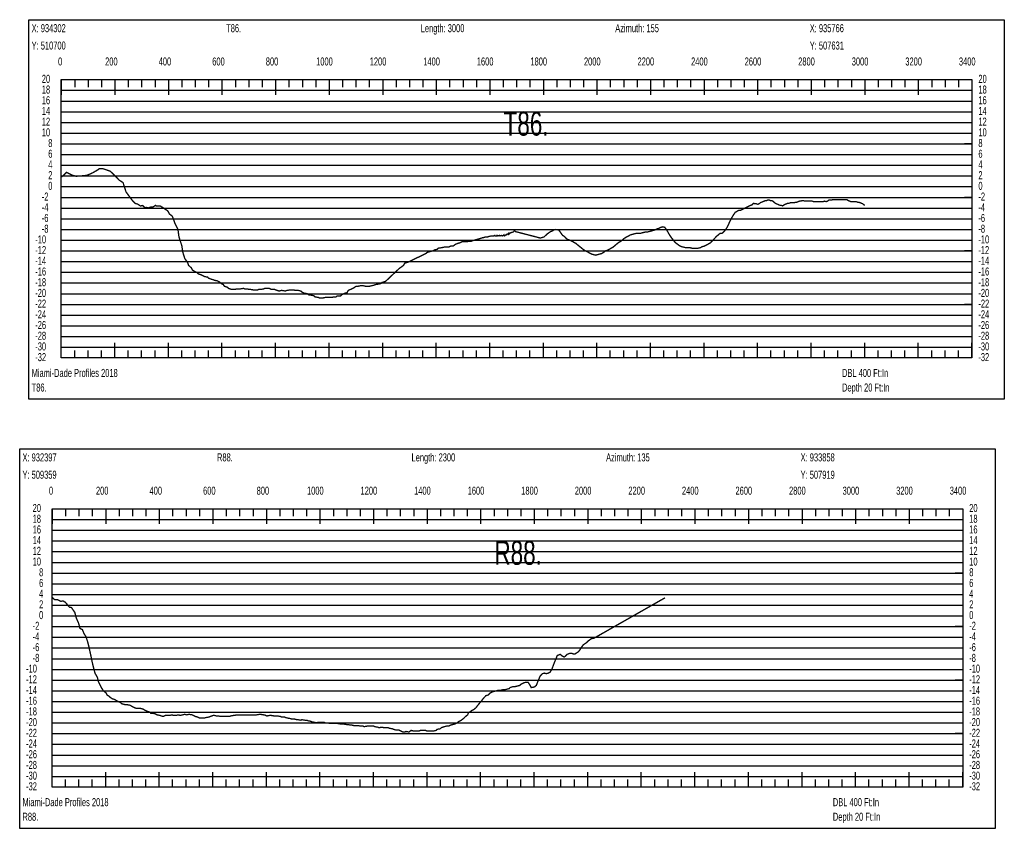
# Model space of a CAD drawing. Header units: inches. Extents: x 471865 to 538526, y 1054316 to 1102451.
# Tile 85 of 114: x 516843 to 520520, y 1070551 to 1073573. Entities that reach past the tile are written whole.
import ezdxf

# ---------------------------------------------------------------- set-up
doc = ezdxf.new("R2010")
doc.units = ezdxf.units.IN
doc.header["$MEASUREMENT"] = 0
for name, color, linetype in [('LABELS', 7, 'Continuous'), ('X_Gr1', 7, 'Continuous'), ('XSECTION', 7, 'Continuous')]:
    doc.layers.add(name, color=color, linetype=linetype)
doc.styles.get("Standard").update_dxf_attribs({"font": 'arial.ttf'})

msp = doc.modelspace()

# ---------------------------------------------------------------- linework, layer by layer
at = {"layer": 'X_Gr1', "color": 6, "linetype": 'Continuous', "lineweight": 18, "true_color": 0xff00ff, "transparency": 33554687, "const_width": 5}
for points in [[(516998.5, 1072984.6), (516998.5, 1072984.6), (517007.1, 1072991), (517018.1, 1073002.1), (517038.4, 1072991.6), (517053.1, 1072987.5), (517065.4, 1072988.3), (517070, 1072988.5), (517075.1, 1072989), (517080.2, 1072989.5), (517085.3, 1072990), (517090.4, 1072990.6), (517095.5, 1072991.6), (517100.7, 1072993.8), (517105.8, 1072995.9), (517110.9, 1072998.1), (517115.9, 1073000.4), (517120.8, 1073003.3), (517125.6, 1073006.2), (517130.5, 1073009), (517135.6, 1073011.7), (517140.4, 1073015.8), (517155, 1073015.4), (517180.6, 1073006.7), (517195.9, 1072992.6), (517214.2, 1072973.2), (517229, 1072963.9), (517240.1, 1072928.9), (517255.9, 1072907.6), (517265, 1072895.3), (517274.8, 1072885.9), (517284, 1072883.2), (517294.2, 1072876.4), (517302.6, 1072878.1), (517309.9, 1072870.5), (517316.6, 1072870.9), (517324.6, 1072869.3), (517333.7, 1072872.9), (517340.2, 1072872.3), (517350.1, 1072878.6), (517353.1, 1072876.6), (517358.9, 1072876.6), (517367.9, 1072876.6), (517370.9, 1072874.6), (517376.6, 1072870.9), (517381.4, 1072867.8), (517386, 1072864.8), (517390.8, 1072861.6), (517395.6, 1072858.6), (517402.3, 1072846.6), (517412.5, 1072838.6), (517416, 1072830.6), (517423.1, 1072810.6), (517434.1, 1072788.6), (517437.8, 1072760.6), (517448.4, 1072728.6), (517452, 1072704.6), (517459.3, 1072680.6), (517470.1, 1072664.6), (517473.7, 1072654.6), (517484.5, 1072644.6), (517488.2, 1072636.6), (517495.5, 1072632.6), (517506.7, 1072626.6), (517510.4, 1072622.6), (517521.8, 1072618.6), (517525.7, 1072616.6), (517533.3, 1072612.6), (517544.6, 1072610.6), (517548.2, 1072606.6), (517559.2, 1072602.6), (517566.5, 1072600.6), (517570.3, 1072598.6), (517581.4, 1072596.6), (517588.7, 1072592.6), (517596.2, 1072586.6), (517603.6, 1072582.6), (517607.4, 1072576.6), (517618.8, 1072572.6), (517622.5, 1072568.6), (517633.8, 1072564.6), (517641.3, 1072564.6), (517645, 1072564.6), (517656.1, 1072566.6), (517659.8, 1072566.6), (517667.3, 1072566.6), (517678.7, 1072568.6), (517682.5, 1072566.6), (517693.9, 1072566.6), (517697.6, 1072564.6), (517704.9, 1072564.6), (517716.3, 1072562.6), (517720.2, 1072562.6), (517731.7, 1072562.6), (517735.6, 1072564.6), (517743.3, 1072564.6), (517754.9, 1072566.6), (517758.9, 1072568.6), (517770.9, 1072568.6), (517774.9, 1072568.6), (517783, 1072564.6), (517795.2, 1072564.6), (517799.4, 1072562.6), (517811.5, 1072558.6), (517819.4, 1072560.6), (517823.4, 1072560.6), (517835.9, 1072558.6), (517840, 1072560.6), (517852.2, 1072562.6), (517864.3, 1072562.6), (517876.4, 1072560.6), (517884.6, 1072560.6), (517892.7, 1072558.6), (517896.8, 1072554.6), (517905, 1072550.6), (517917.5, 1072548.6), (517921.6, 1072544.6), (517933.9, 1072542.6), (517942, 1072540.6), (517946.1, 1072536.6), (517958.7, 1072534.6), (517962.9, 1072532.6), (517975.5, 1072532.6), (517983.7, 1072534.6), (517987.7, 1072534.6), (518000, 1072534.6), (518008.1, 1072534.6), (518016.3, 1072536.6), (518024.6, 1072536.6), (518028.8, 1072540.6), (518041.2, 1072540.6), (518045.3, 1072544.6), (518057.7, 1072550.6), (518065.8, 1072552.6), (518069.8, 1072560.6), (518082.7, 1072566.6), (518091, 1072570.6), (518099.4, 1072576.6), (518107.6, 1072576.6), (518116.4, 1072578.6), (518125.1, 1072578.6), (518133.5, 1072576.6), (518141.8, 1072576.6), (518150, 1072576.6), (518158.4, 1072578.6), (518166.8, 1072580.6), (518171, 1072582.6), (518183.6, 1072584.6), (518191.8, 1072586.6), (518195.9, 1072590.6), (518209.1, 1072594.6), (518217.7, 1072602.6), (518226.2, 1072610.6), (518234.5, 1072618.6), (518243, 1072626.6), (518251.6, 1072634.6), (518260, 1072642.6), (518268.4, 1072648.6), (518276.6, 1072654.6), (518280.8, 1072662.6), (518293.4, 1072666.6), (518301.6, 1072670.6), (518309.9, 1072674.6), (518318, 1072678.6), (518326.3, 1072682.6), (518334.9, 1072686.6), (518343.3, 1072690.6), (518351.7, 1072694.6), (518359.8, 1072698.6), (518364, 1072702.6), (518376.8, 1072706.6), (518385.2, 1072708.6), (518393.7, 1072712.6), (518402, 1072714.6), (518406.1, 1072718.6), (518419.3, 1072720.6), (518427.8, 1072722.6), (518436.3, 1072722.6), (518444.4, 1072722.6), (518452.7, 1072726.6), (518461.3, 1072726.6), (518469.8, 1072732.6), (518478.2, 1072736.6), (518486.4, 1072738.6), (518494.9, 1072742.6), (518503.6, 1072742.6), (518512.3, 1072742.6), (518521, 1072744.6), (518529.5, 1072744.6), (518533.7, 1072746.6), (518547.3, 1072750.6), (518554.7, 1072752.6), (518556.1, 1072752.6), (518560.5, 1072754.6), (518561.8, 1072754.6), (518568.7, 1072756.6), (518573.1, 1072758.6), (518575.9, 1072758.6), (518581.8, 1072760.6), (518583.1, 1072760.6), (518590.4, 1072760.6), (518595.2, 1072762.6), (518597.3, 1072762.6), (518603.9, 1072764.6), (518604.1, 1072764.6), (518611.1, 1072764.6), (518612.7, 1072764.6), (518617, 1072766.6), (518618.3, 1072764.6), (518625.5, 1072764.6), (518625.7, 1072766.6), (518632.6, 1072764.6), (518634.3, 1072766.6), (518639.8, 1072764.6), (518642.9, 1072766.6), (518647, 1072764.6), (518651.6, 1072768.6), (518654.2, 1072764.6), (518660.2, 1072770.6), (518661.6, 1072768.6), (518668.8, 1072774.6), (518669.2, 1072770.6), (518676.5, 1072776.6), (518677.4, 1072776.6), (518683.9, 1072778.6), (518686, 1072778.6), (518690.9, 1072784.6), (518694.7, 1072780.6), (518700.6, 1072779.1), (518706.5, 1072777.6), (518712.4, 1072776), (518718.3, 1072774.5), (518724.2, 1072773), (518730.1, 1072771.4), (518736, 1072769.9), (518741.9, 1072768.4), (518747.7, 1072766.9), (518753.6, 1072765.3), (518759.5, 1072763.8), (518765.4, 1072762.3), (518771.3, 1072760.7), (518777.2, 1072759.2), (518779.5, 1072758.6), (518786.7, 1072756.6), (518793.9, 1072758.6), (518800.8, 1072760.6), (518807.2, 1072766.6), (518813.6, 1072772.6), (518819.6, 1072776.6), (518825.5, 1072780.6), (518831.5, 1072782.6), (518837.5, 1072786.6), (518843.6, 1072788.6), (518856.3, 1072786.6), (518863.3, 1072776.6), (518870.2, 1072766.6), (518877.2, 1072762.6), (518884, 1072754.6), (518891.2, 1072750.6), (518898.3, 1072748.6), (518905.5, 1072744.6), (518912.7, 1072740.6), (518919.7, 1072736.6), (518927, 1072730.6), (518934.5, 1072724.6), (518941.8, 1072718.6), (518949.1, 1072712.6), (518956.3, 1072708.6), (518963.8, 1072704.6), (518971.2, 1072700.6), (518978.6, 1072696.6), (518986.1, 1072694.6), (518993.5, 1072692.6), (519001, 1072694.6), (519008.6, 1072696.6), (519015.9, 1072698.6), (519023.2, 1072702.6), (519030.2, 1072708.6), (519037.3, 1072710.6), (519044.5, 1072714.6), (519051.6, 1072718.6), (519058.7, 1072722.6), (519065.8, 1072728.6), (519072.9, 1072734.6), (519080.3, 1072740.6), (519087.6, 1072744.6), (519094.8, 1072750.6), (519102.1, 1072756.6), (519109.5, 1072760.6), (519116.9, 1072764.6), (519124.3, 1072768.6), (519131.9, 1072770.6), (519139.4, 1072772.6), (519147, 1072774.6), (519154.6, 1072774.6), (519162.1, 1072774.6), (519169.7, 1072776.6), (519177.4, 1072778.6), (519184.9, 1072778.6), (519192.4, 1072780.6), (519199.8, 1072782.6), (519207.3, 1072784.6), (519214.8, 1072786.6), (519222.2, 1072790.6), (519229.7, 1072792.6), (519237, 1072796.6), (519244.5, 1072798.6), (519251.8, 1072796.6), (519259.3, 1072786.6), (519267, 1072772.6), (519274.7, 1072760.6), (519282.4, 1072750.6), (519290.2, 1072740.6), (519298.1, 1072734.6), (519306.1, 1072728.6), (519314, 1072724.6), (519321.9, 1072722.6), (519329.8, 1072720.6), (519337.8, 1072720.6), (519345.9, 1072720.6), (519353.7, 1072718.6), (519361.6, 1072718.6), (519369.2, 1072718.6), (519376.8, 1072718.6), (519384.7, 1072720.6), (519392.4, 1072724.6), (519400, 1072726.6), (519407.5, 1072730.6), (519415, 1072734.6), (519422.4, 1072738.6), (519429.9, 1072746.6), (519437.4, 1072754.6), (519444.7, 1072762.6), (519451.9, 1072768.6), (519459.1, 1072774.6), (519466.1, 1072774.6), (519473, 1072780.6), (519479.8, 1072788.6), (519486.8, 1072800.6), (519493.9, 1072816.6), (519500.9, 1072830.6), (519508, 1072842.6), (519515, 1072852.6), (519521.9, 1072856.6), (519528.8, 1072860.6), (519535.5, 1072860.6), (519541.4, 1072863.5), (519547.3, 1072866.4), (519553.2, 1072869.3), (519559.1, 1072872.2), (519565, 1072875.1), (519570.9, 1072878), (519572.1, 1072878.6), (519577.7, 1072880.6), (519583.4, 1072886.6), (519589, 1072884.6), (519594.1, 1072884.6), (519599, 1072882.6), (519604, 1072884.6), (519608.8, 1072888.6), (519613.6, 1072890.6), (519618.3, 1072892.6), (519623, 1072894.6), (519627.6, 1072896.6), (519632.2, 1072896.6), (519636.9, 1072898.6), (519641.6, 1072898.6), (519646.4, 1072896.6), (519650.9, 1072896.6), (519655.4, 1072894.6), (519659.9, 1072890.6), (519664.3, 1072886.6), (519668.9, 1072884.6), (519673.5, 1072882.6), (519678.1, 1072880.6), (519682.9, 1072878.6), (519687.5, 1072878.6), (519692.2, 1072876.6), (519696.9, 1072880.6), (519701.7, 1072882.6), (519706.6, 1072884.6), (519711.4, 1072886.6), (519716.2, 1072886.6), (519721, 1072888.6), (519726, 1072888.6), (519730.8, 1072888.6), (519735.6, 1072888.6), (519740.5, 1072890.6), (519745.3, 1072890.6), (519750.2, 1072892.6), (519755, 1072894.6), (519759.9, 1072894.6), (519764.7, 1072896.6), (519769.5, 1072896.6), (519774.2, 1072894.6), (519778.9, 1072894.6), (519783.5, 1072894.6), (519788.1, 1072894.6), (519792.7, 1072894.6), (519797.5, 1072894.6), (519802.4, 1072894.6), (519807.3, 1072892.6), (519812.3, 1072892.6), (519817, 1072892.6), (519821.9, 1072892.6), (519827.1, 1072892.6), (519832.5, 1072892.6), (519838, 1072892.6), (519843.4, 1072892.6), (519848.8, 1072894.6), (519854.3, 1072892.6), (519859.6, 1072894.6), (519864.7, 1072898.6), (519869.9, 1072898.6), (519875, 1072898.6), (519880.3, 1072900.6), (519885.6, 1072900.6), (519890.7, 1072900.6), (519895.9, 1072900.6), (519901.1, 1072900.6), (519906.2, 1072900.6), (519911.3, 1072900.6), (519916.3, 1072900.6), (519921.2, 1072900.6), (519926.5, 1072900.6), (519931.7, 1072900.6), (519936.9, 1072896.6), (519942.1, 1072894.6), (519947, 1072892.6), (519952, 1072892.6), (519957, 1072892.6), (519961.9, 1072892.6), (519966.8, 1072892.6), (519971.6, 1072890.6), (519976.5, 1072890.6), (519981.3, 1072888.6), (519986.2, 1072886.6), (519991, 1072884.6), (519995.8, 1072880.6), (519998.5, 1072878.4)], [(516964.3, 1071413.5), (516964.3, 1071413.5), (516973.7, 1071405.3), (516985.5, 1071404.8), (516996.1, 1071399), (517005, 1071400.4), (517013.8, 1071395.3), (517028.9, 1071377.2), (517036.3, 1071375.8), (517048.8, 1071357.7), (517054.8, 1071335.6), (517062.4, 1071319), (517068.3, 1071298), (517077.1, 1071293.3), (517084.2, 1071276.5), (517090.4, 1071267.4), (517096.8, 1071247.8), (517101.4, 1071229.6), (517109.6, 1071192.7), (517114.1, 1071170.7), (517118.9, 1071150.7), (517124.3, 1071130.7), (517133.3, 1071114.7), (517136.4, 1071100.7), (517142.8, 1071086.7), (517149.3, 1071074.7), (517155.6, 1071064.7), (517165.8, 1071056.7), (517169.3, 1071048.7), (517176.3, 1071044.7), (517183.1, 1071038.7), (517189.6, 1071034.7), (517196.5, 1071032.7), (517203.4, 1071028.7), (517210.3, 1071024.7), (517220.1, 1071020.7), (517223.3, 1071016.7), (517230.3, 1071014.7), (517237.2, 1071012.7), (517244.2, 1071012.7), (517254.9, 1071010.7), (517258.4, 1071008.7), (517266.1, 1071004.7), (517273.1, 1071000.7), (517280.4, 1070998.7), (517291.5, 1070998.7), (517295.1, 1070998.7), (517302.6, 1070996.7), (517309.9, 1070992.7), (517317.6, 1070988.7), (517329.1, 1070984.7), (517332.9, 1070980.7), (517340.8, 1070980.7), (517348.5, 1070978.7), (517356.1, 1070974.7), (517367.6, 1070972.7), (517371.5, 1070970.7), (517379.5, 1070968.7), (517387.5, 1070972.7), (517395.5, 1070972.7), (517403.2, 1070972.7), (517410.9, 1070974.7), (517418.9, 1070972.7), (517427, 1070972.7), (517435.2, 1070974.7), (517443.1, 1070972.7), (517450.8, 1070974.7), (517458.9, 1070976.7), (517467, 1070974.7), (517475.2, 1070976.7), (517487.3, 1070974.7), (517491.2, 1070972.7), (517499.4, 1070968.7), (517507.3, 1070966.7), (517515.2, 1070962.7), (517527.3, 1070962.7), (517531.3, 1070962.7), (517539.2, 1070964.7), (517550.6, 1070966.7), (517554.5, 1070968.7), (517565.9, 1070972.7), (517569.5, 1070972.7), (517577.7, 1070970.7), (517585.4, 1070970.7), (517593, 1070968.7), (517604.7, 1070968.7), (517608.4, 1070968.7), (517616.2, 1070968.7), (517627.3, 1070968.7), (517631, 1070970.7), (517642, 1070972.7), (517645.5, 1070972.7), (517652.9, 1070974.7), (517664, 1070974.7), (517667.8, 1070974.7), (517678.9, 1070974.7), (517682.4, 1070974.7), (517689.5, 1070974.7), (517697.1, 1070974.7), (517704.7, 1070974.7), (517715.8, 1070974.7), (517719.6, 1070974.7), (517727.4, 1070974.7), (517739, 1070976.7), (517742.8, 1070976.7), (517754.3, 1070974.7), (517758, 1070974.7), (517765.8, 1070970.7), (517777.5, 1070972.7), (517781.4, 1070972.7), (517793, 1070970.7), (517796.7, 1070970.7), (517805, 1070970.7), (517816.6, 1070968.7), (517820.5, 1070966.7), (517832.2, 1070966.7), (517836, 1070964.7), (517843.6, 1070962.7), (517855, 1070960.7), (517858.8, 1070958.7), (517870.2, 1070958.7), (517877.9, 1070956.7), (517881.9, 1070956.7), (517893.2, 1070954.7), (517897, 1070956.7), (517908.1, 1070954.7), (517915.5, 1070954.7), (517919.3, 1070952.7), (517930.5, 1070950.7), (517934.1, 1070948.7), (517944.8, 1070946.7), (517952, 1070944.7), (517955.6, 1070946.7), (517966.2, 1070946.7), (517969.6, 1070946.7), (517980.6, 1070946.7), (517984.3, 1070944.7), (517991.5, 1070944.7), (518002.8, 1070942.7), (518014.3, 1070942.7), (518025.5, 1070942.7), (518029.3, 1070942.7), (518040.8, 1070940.7), (518044.5, 1070940.7), (518052, 1070940.7), (518063.3, 1070938.7), (518067.2, 1070938.7), (518078.8, 1070936.7), (518082.7, 1070936.7), (518090.5, 1070934.7), (518101.9, 1070934.7), (518105.9, 1070934.7), (518117.5, 1070932.7), (518125.2, 1070932.7), (518129.2, 1070930.7), (518140.7, 1070932.7), (518144.8, 1070932.7), (518156.8, 1070932.7), (518164.7, 1070932.7), (518168.7, 1070930.7), (518180.2, 1070928.7), (518184.1, 1070926.7), (518195.9, 1070928.7), (518203.8, 1070926.7), (518207.8, 1070926.7), (518219.3, 1070926.7), (518223.2, 1070924.7), (518234.8, 1070922.7), (518238.7, 1070920.7), (518246.3, 1070918.7), (518257.8, 1070918.7), (518261.8, 1070916.7), (518273.6, 1070910.7), (518281.3, 1070910.7), (518285.2, 1070912.7), (518296.8, 1070910.7), (518304.6, 1070916.7), (518312.4, 1070914.7), (518320.1, 1070914.7), (518324, 1070914.7), (518335.5, 1070914.7), (518339.5, 1070916.7), (518351, 1070916.7), (518358.7, 1070916.7), (518362.7, 1070914.7), (518374.3, 1070914.7), (518382.2, 1070914.7), (518390.1, 1070914.7), (518397.9, 1070916.7), (518401.8, 1070920.7), (518413.4, 1070922.7), (518417.2, 1070926.7), (518428.9, 1070930.7), (518436.8, 1070932.7), (518444.6, 1070932.7), (518452.5, 1070936.7), (518460.4, 1070938.7), (518468.3, 1070940.7), (518476.2, 1070944.7), (518480.3, 1070948.7), (518492.1, 1070954.7), (518500.1, 1070960.7), (518507.9, 1070968.7), (518515.5, 1070974.7), (518519.4, 1070982.7), (518530.9, 1070990.7), (518538.6, 1070994.7), (518546.2, 1071000.7), (518553.8, 1071010.7), (518568.9, 1071028.7), (518576.5, 1071038.7), (518584.3, 1071046.7), (518592.1, 1071048.7), (518600, 1071056.7), (518607.8, 1071060.7), (518615.5, 1071062.7), (518623.3, 1071064.7), (518631.1, 1071066.7), (518638.9, 1071066.7), (518646.7, 1071068.7), (518654.6, 1071068.7), (518662.6, 1071070.7), (518670.5, 1071072.7), (518674.4, 1071076.7), (518686.3, 1071080.7), (518694.2, 1071080.7), (518702.2, 1071082.7), (518710.3, 1071084.7), (518714.4, 1071088.7), (518725.9, 1071094.7), (518733.7, 1071096.7), (518741.4, 1071096.7), (518749.1, 1071084.7), (518753, 1071076.7), (518764.5, 1071078.7), (518772.2, 1071084.7), (518779.8, 1071104.7), (518787.3, 1071120.7), (518794.7, 1071128.7), (518802.1, 1071130.7), (518809.5, 1071128.7), (518816.9, 1071130.7), (518824.3, 1071134.7), (518831.6, 1071148.7), (518839, 1071168.7), (518846.6, 1071186.7), (518850.4, 1071196.7), (518861.5, 1071200.7), (518868.9, 1071194.7), (518876.3, 1071190.7), (518883.4, 1071196.7), (518886.9, 1071200.7), (518897.3, 1071204.7), (518904, 1071204.7), (518910.5, 1071202.7), (518917, 1071202.7), (518920.2, 1071204.7), (518929.4, 1071210.7), (518935.5, 1071218.7), (518941.7, 1071228.7), (518947.8, 1071236.7), (518953.9, 1071240.7), (518959.7, 1071244.7), (518965.5, 1071250.7), (518971.3, 1071254.7), (518976.8, 1071258.7), (518981.9, 1071260.7), (518986.4, 1071260.7), (518990.2, 1071262.7), (519252.9, 1071412.3)]]:
    msp.add_lwpolyline(points, dxfattribs=at)
at = {"layer": 'XSECTION', "color": 18, "linetype": 'Continuous', "true_color": 0x000000}
for points in [[(516877.3, 1073572.6), (520519.7, 1073572.6), (520519.7, 1072154.6), (516877.3, 1072154.6), (516877.3, 1073572.6)], [(516998.5, 1073348.6), (520398.5, 1073348.6), (520398.5, 1072308.6), (516998.5, 1072308.6), (516998.5, 1073348.6)], [(516998.5, 1073348.6), (516998.5, 1073292.2)], [(516998.5, 1073348.6), (516998.5, 1073292.2)], [(516998.5, 1073348.6), (516998.5, 1073320.6)], [(516998.5, 1073348.6), (516998.5, 1073320.6)], [(517048.5, 1073348.6), (517048.5, 1073320.6)], [(517098.5, 1073348.6), (517098.5, 1073320.6)], [(517148.5, 1073348.6), (517148.5, 1073320.6)], [(517198.5, 1073348.6), (517198.5, 1073292.2)], [(517198.5, 1073348.6), (517198.5, 1073320.6)], [(517248.5, 1073348.6), (517248.5, 1073320.6)], [(517298.5, 1073348.6), (517298.5, 1073320.6)], [(517348.5, 1073348.6), (517348.5, 1073320.6)], [(517398.5, 1073348.6), (517398.5, 1073292.2)], [(517398.5, 1073348.6), (517398.5, 1073320.6)], [(517448.5, 1073348.6), (517448.5, 1073320.6)], [(517498.5, 1073348.6), (517498.5, 1073320.6)], [(517548.5, 1073348.6), (517548.5, 1073320.6)], [(517598.5, 1073348.6), (517598.5, 1073292.2)], [(517598.5, 1073348.6), (517598.5, 1073320.6)], [(517648.5, 1073348.6), (517648.5, 1073320.6)], [(517698.5, 1073348.6), (517698.5, 1073320.6)], [(517748.5, 1073348.6), (517748.5, 1073320.6)], [(517798.5, 1073348.6), (517798.5, 1073292.2)], [(517798.5, 1073348.6), (517798.5, 1073320.6)], [(517848.5, 1073348.6), (517848.5, 1073320.6)], [(517898.5, 1073348.6), (517898.5, 1073320.6)], [(517948.5, 1073348.6), (517948.5, 1073320.6)], [(517998.5, 1073348.6), (517998.5, 1073292.2)], [(517998.5, 1073348.6), (517998.5, 1073320.6)], [(518048.5, 1073348.6), (518048.5, 1073320.6)], [(518098.5, 1073348.6), (518098.5, 1073320.6)], [(518148.5, 1073348.6), (518148.5, 1073320.6)], [(518198.5, 1073348.6), (518198.5, 1073292.2)], [(518198.5, 1073348.6), (518198.5, 1073320.6)], [(518248.5, 1073348.6), (518248.5, 1073320.6)], [(518298.5, 1073348.6), (518298.5, 1073320.6)], [(518348.5, 1073348.6), (518348.5, 1073320.6)], [(518398.5, 1073348.6), (518398.5, 1073292.2)], [(518398.5, 1073348.6), (518398.5, 1073320.6)], [(518448.5, 1073348.6), (518448.5, 1073320.6)], [(518498.5, 1073348.6), (518498.5, 1073320.6)], [(518548.5, 1073348.6), (518548.5, 1073320.6)], [(518598.5, 1073348.6), (518598.5, 1073292.2)], [(518598.5, 1073348.6), (518598.5, 1073320.6)], [(518648.5, 1073348.6), (518648.5, 1073320.6)], [(518698.5, 1073348.6), (518698.5, 1073320.6)], [(518748.5, 1073348.6), (518748.5, 1073320.6)], [(518798.5, 1073348.6), (518798.5, 1073292.2)], [(518798.5, 1073348.6), (518798.5, 1073320.6)], [(518848.5, 1073348.6), (518848.5, 1073320.6)], [(518898.5, 1073348.6), (518898.5, 1073320.6)], [(518948.5, 1073348.6), (518948.5, 1073320.6)], [(518998.5, 1073348.6), (518998.5, 1073292.2)], [(518998.5, 1073348.6), (518998.5, 1073320.6)], [(519048.5, 1073348.6), (519048.5, 1073320.6)], [(519098.5, 1073348.6), (519098.5, 1073320.6)], [(519148.5, 1073348.6), (519148.5, 1073320.6)], [(519198.5, 1073348.6), (519198.5, 1073292.2)], [(519198.5, 1073348.6), (519198.5, 1073320.6)], [(519248.5, 1073348.6), (519248.5, 1073320.6)], [(519298.5, 1073348.6), (519298.5, 1073320.6)], [(519348.5, 1073348.6), (519348.5, 1073320.6)], [(519398.5, 1073348.6), (519398.5, 1073292.2)], [(519398.5, 1073348.6), (519398.5, 1073320.6)], [(519448.5, 1073348.6), (519448.5, 1073320.6)], [(519498.5, 1073348.6), (519498.5, 1073320.6)], [(519548.5, 1073348.6), (519548.5, 1073320.6)], [(519598.5, 1073348.6), (519598.5, 1073292.2)], [(519598.5, 1073348.6), (519598.5, 1073320.6)], [(519648.5, 1073348.6), (519648.5, 1073320.6)], [(519698.5, 1073348.6), (519698.5, 1073320.6)], [(519748.5, 1073348.6), (519748.5, 1073320.6)], [(519798.5, 1073348.6), (519798.5, 1073292.2)], [(519798.5, 1073348.6), (519798.5, 1073320.6)], [(519848.5, 1073348.6), (519848.5, 1073320.6)], [(519898.5, 1073348.6), (519898.5, 1073320.6)], [(519948.5, 1073348.6), (519948.5, 1073320.6)], [(519998.5, 1073348.6), (519998.5, 1073292.2)], [(519998.5, 1073348.6), (519998.5, 1073320.6)], [(520048.5, 1073348.6), (520048.5, 1073320.6)], [(520098.5, 1073348.6), (520098.5, 1073320.6)], [(520148.5, 1073348.6), (520148.5, 1073320.6)], [(520198.5, 1073348.6), (520198.5, 1073292.2)], [(520198.5, 1073348.6), (520198.5, 1073320.6)], [(520248.5, 1073348.6), (520248.5, 1073320.6)], [(520298.5, 1073348.6), (520298.5, 1073320.6)], [(520348.5, 1073348.6), (520348.5, 1073320.6)], [(520398.5, 1073348.6), (520398.5, 1073292.2)], [(520398.5, 1073348.6), (520398.5, 1073320.6)], [(516998.5, 1073108.6), (517026.5, 1073108.6)], [(520398.5, 1073108.6), (520370.5, 1073108.6)], [(516998.5, 1072908.6), (517026.5, 1072908.6)], [(520398.5, 1072908.6), (520370.5, 1072908.6)], [(516998.5, 1072708.6), (517026.5, 1072708.6)], [(520398.5, 1072708.6), (520370.5, 1072708.6)], [(516998.5, 1072508.6), (517026.5, 1072508.6)], [(520398.5, 1072508.6), (520370.5, 1072508.6)], [(516998.5, 1072308.6), (516998.5, 1072365)], [(516998.5, 1072308.6), (516998.5, 1072365)], [(517198.5, 1072308.6), (517198.5, 1072365)], [(517398.5, 1072308.6), (517398.5, 1072365)], [(517598.5, 1072308.6), (517598.5, 1072365)], [(517798.5, 1072308.6), (517798.5, 1072365)], [(517998.5, 1072308.6), (517998.5, 1072365)], [(518198.5, 1072308.6), (518198.5, 1072365)], [(518398.5, 1072308.6), (518398.5, 1072365)], [(518598.5, 1072308.6), (518598.5, 1072365)], [(518798.5, 1072308.6), (518798.5, 1072365)], [(518998.5, 1072308.6), (518998.5, 1072365)], [(519198.5, 1072308.6), (519198.5, 1072365)], [(519398.5, 1072308.6), (519398.5, 1072365)], [(519598.5, 1072308.6), (519598.5, 1072365)], [(519798.5, 1072308.6), (519798.5, 1072365)], [(519998.5, 1072308.6), (519998.5, 1072365)], [(520198.5, 1072308.6), (520198.5, 1072365)], [(520398.5, 1072308.6), (520398.5, 1072365)], [(516998.5, 1072308.6), (516998.5, 1072336.6)], [(516998.5, 1072308.6), (516998.5, 1072336.6)], [(517048.5, 1072308.6), (517048.5, 1072336.6)], [(517098.5, 1072308.6), (517098.5, 1072336.6)], [(517148.5, 1072308.6), (517148.5, 1072336.6)], [(517198.5, 1072308.6), (517198.5, 1072336.6)], [(517248.5, 1072308.6), (517248.5, 1072336.6)], [(517298.5, 1072308.6), (517298.5, 1072336.6)], [(517348.5, 1072308.6), (517348.5, 1072336.6)], [(517398.5, 1072308.6), (517398.5, 1072336.6)], [(517448.5, 1072308.6), (517448.5, 1072336.6)], [(517498.5, 1072308.6), (517498.5, 1072336.6)], [(517548.5, 1072308.6), (517548.5, 1072336.6)], [(517598.5, 1072308.6), (517598.5, 1072336.6)], [(517648.5, 1072308.6), (517648.5, 1072336.6)], [(517698.5, 1072308.6), (517698.5, 1072336.6)], [(517748.5, 1072308.6), (517748.5, 1072336.6)], [(517798.5, 1072308.6), (517798.5, 1072336.6)], [(517848.5, 1072308.6), (517848.5, 1072336.6)], [(517898.5, 1072308.6), (517898.5, 1072336.6)], [(517948.5, 1072308.6), (517948.5, 1072336.6)], [(517998.5, 1072308.6), (517998.5, 1072336.6)], [(518048.5, 1072308.6), (518048.5, 1072336.6)], [(518098.5, 1072308.6), (518098.5, 1072336.6)], [(518148.5, 1072308.6), (518148.5, 1072336.6)], [(518198.5, 1072308.6), (518198.5, 1072336.6)], [(518248.5, 1072308.6), (518248.5, 1072336.6)], [(518298.5, 1072308.6), (518298.5, 1072336.6)], [(518348.5, 1072308.6), (518348.5, 1072336.6)], [(518398.5, 1072308.6), (518398.5, 1072336.6)], [(518448.5, 1072308.6), (518448.5, 1072336.6)], [(518498.5, 1072308.6), (518498.5, 1072336.6)], [(518548.5, 1072308.6), (518548.5, 1072336.6)], [(518598.5, 1072308.6), (518598.5, 1072336.6)], [(518648.5, 1072308.6), (518648.5, 1072336.6)], [(518698.5, 1072308.6), (518698.5, 1072336.6)], [(518748.5, 1072308.6), (518748.5, 1072336.6)], [(518798.5, 1072308.6), (518798.5, 1072336.6)], [(518848.5, 1072308.6), (518848.5, 1072336.6)], [(518898.5, 1072308.6), (518898.5, 1072336.6)], [(518948.5, 1072308.6), (518948.5, 1072336.6)], [(518998.5, 1072308.6), (518998.5, 1072336.6)], [(519048.5, 1072308.6), (519048.5, 1072336.6)], [(519098.5, 1072308.6), (519098.5, 1072336.6)], [(519148.5, 1072308.6), (519148.5, 1072336.6)], [(519198.5, 1072308.6), (519198.5, 1072336.6)], [(519248.5, 1072308.6), (519248.5, 1072336.6)], [(519298.5, 1072308.6), (519298.5, 1072336.6)], [(519348.5, 1072308.6), (519348.5, 1072336.6)], [(519398.5, 1072308.6), (519398.5, 1072336.6)], [(519448.5, 1072308.6), (519448.5, 1072336.6)], [(519498.5, 1072308.6), (519498.5, 1072336.6)], [(519548.5, 1072308.6), (519548.5, 1072336.6)], [(519598.5, 1072308.6), (519598.5, 1072336.6)], [(519648.5, 1072308.6), (519648.5, 1072336.6)], [(519698.5, 1072308.6), (519698.5, 1072336.6)], [(519748.5, 1072308.6), (519748.5, 1072336.6)], [(519798.5, 1072308.6), (519798.5, 1072336.6)], [(519848.5, 1072308.6), (519848.5, 1072336.6)], [(519898.5, 1072308.6), (519898.5, 1072336.6)], [(519948.5, 1072308.6), (519948.5, 1072336.6)], [(519998.5, 1072308.6), (519998.5, 1072336.6)], [(520048.5, 1072308.6), (520048.5, 1072336.6)], [(520098.5, 1072308.6), (520098.5, 1072336.6)], [(520148.5, 1072308.6), (520148.5, 1072336.6)], [(520198.5, 1072308.6), (520198.5, 1072336.6)], [(520248.5, 1072308.6), (520248.5, 1072336.6)], [(520298.5, 1072308.6), (520298.5, 1072336.6)], [(520348.5, 1072308.6), (520348.5, 1072336.6)], [(520398.5, 1072308.6), (520398.5, 1072336.6)], [(516843.1, 1071968.7), (520485.5, 1071968.7), (520485.5, 1070550.7), (516843.1, 1070550.7), (516843.1, 1071968.7)], [(516964.3, 1071744.7), (520364.3, 1071744.7), (520364.3, 1070704.7), (516964.3, 1070704.7), (516964.3, 1071744.7)], [(516964.3, 1071744.7), (516964.3, 1071688.3)], [(516964.3, 1071744.7), (516964.3, 1071688.3)], [(516964.3, 1071744.7), (516964.3, 1071716.7)], [(516964.3, 1071744.7), (516964.3, 1071716.7)], [(517014.3, 1071744.7), (517014.3, 1071716.7)], [(517064.3, 1071744.7), (517064.3, 1071716.7)], [(517114.3, 1071744.7), (517114.3, 1071716.7)], [(517164.3, 1071744.7), (517164.3, 1071688.3)], [(517164.3, 1071744.7), (517164.3, 1071716.7)], [(517214.3, 1071744.7), (517214.3, 1071716.7)], [(517264.3, 1071744.7), (517264.3, 1071716.7)], [(517314.3, 1071744.7), (517314.3, 1071716.7)], [(517364.3, 1071744.7), (517364.3, 1071688.3)], [(517364.3, 1071744.7), (517364.3, 1071716.7)], [(517414.3, 1071744.7), (517414.3, 1071716.7)], [(517464.3, 1071744.7), (517464.3, 1071716.7)], [(517514.3, 1071744.7), (517514.3, 1071716.7)], [(517564.3, 1071744.7), (517564.3, 1071688.3)], [(517564.3, 1071744.7), (517564.3, 1071716.7)], [(517614.3, 1071744.7), (517614.3, 1071716.7)], [(517664.3, 1071744.7), (517664.3, 1071716.7)], [(517714.3, 1071744.7), (517714.3, 1071716.7)], [(517764.3, 1071744.7), (517764.3, 1071688.3)], [(517764.3, 1071744.7), (517764.3, 1071716.7)], [(517814.3, 1071744.7), (517814.3, 1071716.7)], [(517864.3, 1071744.7), (517864.3, 1071716.7)], [(517914.3, 1071744.7), (517914.3, 1071716.7)], [(517964.3, 1071744.7), (517964.3, 1071688.3)], [(517964.3, 1071744.7), (517964.3, 1071716.7)], [(518014.3, 1071744.7), (518014.3, 1071716.7)], [(518064.3, 1071744.7), (518064.3, 1071716.7)], [(518114.3, 1071744.7), (518114.3, 1071716.7)], [(518164.3, 1071744.7), (518164.3, 1071688.3)], [(518164.3, 1071744.7), (518164.3, 1071716.7)], [(518214.3, 1071744.7), (518214.3, 1071716.7)], [(518264.3, 1071744.7), (518264.3, 1071716.7)], [(518314.3, 1071744.7), (518314.3, 1071716.7)], [(518364.3, 1071744.7), (518364.3, 1071688.3)], [(518364.3, 1071744.7), (518364.3, 1071716.7)], [(518414.3, 1071744.7), (518414.3, 1071716.7)], [(518464.3, 1071744.7), (518464.3, 1071716.7)], [(518514.3, 1071744.7), (518514.3, 1071716.7)], [(518564.3, 1071744.7), (518564.3, 1071688.3)], [(518564.3, 1071744.7), (518564.3, 1071716.7)], [(518614.3, 1071744.7), (518614.3, 1071716.7)], [(518664.3, 1071744.7), (518664.3, 1071716.7)], [(518714.3, 1071744.7), (518714.3, 1071716.7)], [(518764.3, 1071744.7), (518764.3, 1071688.3)], [(518764.3, 1071744.7), (518764.3, 1071716.7)], [(518814.3, 1071744.7), (518814.3, 1071716.7)], [(518864.3, 1071744.7), (518864.3, 1071716.7)], [(518914.3, 1071744.7), (518914.3, 1071716.7)], [(518964.3, 1071744.7), (518964.3, 1071688.3)], [(518964.3, 1071744.7), (518964.3, 1071716.7)], [(519014.3, 1071744.7), (519014.3, 1071716.7)], [(519064.3, 1071744.7), (519064.3, 1071716.7)], [(519114.3, 1071744.7), (519114.3, 1071716.7)], [(519164.3, 1071744.7), (519164.3, 1071688.3)], [(519164.3, 1071744.7), (519164.3, 1071716.7)], [(519214.3, 1071744.7), (519214.3, 1071716.7)], [(519264.3, 1071744.7), (519264.3, 1071716.7)], [(519314.3, 1071744.7), (519314.3, 1071716.7)], [(519364.3, 1071744.7), (519364.3, 1071688.3)], [(519364.3, 1071744.7), (519364.3, 1071716.7)], [(519414.3, 1071744.7), (519414.3, 1071716.7)], [(519464.3, 1071744.7), (519464.3, 1071716.7)], [(519514.3, 1071744.7), (519514.3, 1071716.7)], [(519564.3, 1071744.7), (519564.3, 1071688.3)], [(519564.3, 1071744.7), (519564.3, 1071716.7)], [(519614.3, 1071744.7), (519614.3, 1071716.7)], [(519664.3, 1071744.7), (519664.3, 1071716.7)], [(519714.3, 1071744.7), (519714.3, 1071716.7)], [(519764.3, 1071744.7), (519764.3, 1071688.3)], [(519764.3, 1071744.7), (519764.3, 1071716.7)], [(519814.3, 1071744.7), (519814.3, 1071716.7)], [(519864.3, 1071744.7), (519864.3, 1071716.7)], [(519914.3, 1071744.7), (519914.3, 1071716.7)], [(519964.3, 1071744.7), (519964.3, 1071688.3)], [(519964.3, 1071744.7), (519964.3, 1071716.7)], [(520014.3, 1071744.7), (520014.3, 1071716.7)], [(520064.3, 1071744.7), (520064.3, 1071716.7)], [(520114.3, 1071744.7), (520114.3, 1071716.7)], [(520164.3, 1071744.7), (520164.3, 1071688.3)], [(520164.3, 1071744.7), (520164.3, 1071716.7)], [(520214.3, 1071744.7), (520214.3, 1071716.7)], [(520264.3, 1071744.7), (520264.3, 1071716.7)], [(520314.3, 1071744.7), (520314.3, 1071716.7)], [(520364.3, 1071744.7), (520364.3, 1071688.3)], [(520364.3, 1071744.7), (520364.3, 1071716.7)], [(516964.3, 1071504.7), (516992.3, 1071504.7)], [(520364.3, 1071504.7), (520336.3, 1071504.7)], [(516964.3, 1071304.7), (516992.3, 1071304.7)], [(520364.3, 1071304.7), (520336.3, 1071304.7)], [(516964.3, 1071104.7), (516992.3, 1071104.7)], [(520364.3, 1071104.7), (520336.3, 1071104.7)], [(516964.3, 1070904.7), (516992.3, 1070904.7)], [(520364.3, 1070904.7), (520336.3, 1070904.7)], [(516964.3, 1070704.7), (516964.3, 1070761.1)], [(516964.3, 1070704.7), (516964.3, 1070761.1)], [(517164.3, 1070704.7), (517164.3, 1070761.1)], [(517364.3, 1070704.7), (517364.3, 1070761.1)], [(517564.3, 1070704.7), (517564.3, 1070761.1)], [(517764.3, 1070704.7), (517764.3, 1070761.1)], [(517964.3, 1070704.7), (517964.3, 1070761.1)], [(518164.3, 1070704.7), (518164.3, 1070761.1)], [(518364.3, 1070704.7), (518364.3, 1070761.1)], [(518564.3, 1070704.7), (518564.3, 1070761.1)], [(518764.3, 1070704.7), (518764.3, 1070761.1)], [(518964.3, 1070704.7), (518964.3, 1070761.1)], [(519164.3, 1070704.7), (519164.3, 1070761.1)], [(519364.3, 1070704.7), (519364.3, 1070761.1)], [(519564.3, 1070704.7), (519564.3, 1070761.1)], [(519764.3, 1070704.7), (519764.3, 1070761.1)], [(519964.3, 1070704.7), (519964.3, 1070761.1)], [(520164.3, 1070704.7), (520164.3, 1070761.1)], [(520364.3, 1070704.7), (520364.3, 1070761.1)], [(516964.3, 1070704.7), (516964.3, 1070732.7)], [(516964.3, 1070704.7), (516964.3, 1070732.7)], [(517014.3, 1070704.7), (517014.3, 1070732.7)], [(517064.3, 1070704.7), (517064.3, 1070732.7)], [(517114.3, 1070704.7), (517114.3, 1070732.7)], [(517164.3, 1070704.7), (517164.3, 1070732.7)], [(517214.3, 1070704.7), (517214.3, 1070732.7)], [(517264.3, 1070704.7), (517264.3, 1070732.7)], [(517314.3, 1070704.7), (517314.3, 1070732.7)], [(517364.3, 1070704.7), (517364.3, 1070732.7)], [(517414.3, 1070704.7), (517414.3, 1070732.7)], [(517464.3, 1070704.7), (517464.3, 1070732.7)], [(517514.3, 1070704.7), (517514.3, 1070732.7)], [(517564.3, 1070704.7), (517564.3, 1070732.7)], [(517614.3, 1070704.7), (517614.3, 1070732.7)], [(517664.3, 1070704.7), (517664.3, 1070732.7)], [(517714.3, 1070704.7), (517714.3, 1070732.7)], [(517764.3, 1070704.7), (517764.3, 1070732.7)], [(517814.3, 1070704.7), (517814.3, 1070732.7)], [(517864.3, 1070704.7), (517864.3, 1070732.7)], [(517914.3, 1070704.7), (517914.3, 1070732.7)], [(517964.3, 1070704.7), (517964.3, 1070732.7)], [(518014.3, 1070704.7), (518014.3, 1070732.7)], [(518064.3, 1070704.7), (518064.3, 1070732.7)], [(518114.3, 1070704.7), (518114.3, 1070732.7)], [(518164.3, 1070704.7), (518164.3, 1070732.7)], [(518214.3, 1070704.7), (518214.3, 1070732.7)], [(518264.3, 1070704.7), (518264.3, 1070732.7)], [(518314.3, 1070704.7), (518314.3, 1070732.7)], [(518364.3, 1070704.7), (518364.3, 1070732.7)], [(518414.3, 1070704.7), (518414.3, 1070732.7)], [(518464.3, 1070704.7), (518464.3, 1070732.7)], [(518514.3, 1070704.7), (518514.3, 1070732.7)], [(518564.3, 1070704.7), (518564.3, 1070732.7)], [(518614.3, 1070704.7), (518614.3, 1070732.7)], [(518664.3, 1070704.7), (518664.3, 1070732.7)], [(518714.3, 1070704.7), (518714.3, 1070732.7)], [(518764.3, 1070704.7), (518764.3, 1070732.7)], [(518814.3, 1070704.7), (518814.3, 1070732.7)], [(518864.3, 1070704.7), (518864.3, 1070732.7)], [(518914.3, 1070704.7), (518914.3, 1070732.7)], [(518964.3, 1070704.7), (518964.3, 1070732.7)], [(519014.3, 1070704.7), (519014.3, 1070732.7)], [(519064.3, 1070704.7), (519064.3, 1070732.7)], [(519114.3, 1070704.7), (519114.3, 1070732.7)], [(519164.3, 1070704.7), (519164.3, 1070732.7)], [(519214.3, 1070704.7), (519214.3, 1070732.7)], [(519264.3, 1070704.7), (519264.3, 1070732.7)], [(519314.3, 1070704.7), (519314.3, 1070732.7)], [(519364.3, 1070704.7), (519364.3, 1070732.7)], [(519414.3, 1070704.7), (519414.3, 1070732.7)], [(519464.3, 1070704.7), (519464.3, 1070732.7)], [(519514.3, 1070704.7), (519514.3, 1070732.7)], [(519564.3, 1070704.7), (519564.3, 1070732.7)], [(519614.3, 1070704.7), (519614.3, 1070732.7)], [(519664.3, 1070704.7), (519664.3, 1070732.7)], [(519714.3, 1070704.7), (519714.3, 1070732.7)], [(519764.3, 1070704.7), (519764.3, 1070732.7)], [(519814.3, 1070704.7), (519814.3, 1070732.7)], [(519864.3, 1070704.7), (519864.3, 1070732.7)], [(519914.3, 1070704.7), (519914.3, 1070732.7)], [(519964.3, 1070704.7), (519964.3, 1070732.7)], [(520014.3, 1070704.7), (520014.3, 1070732.7)], [(520064.3, 1070704.7), (520064.3, 1070732.7)], [(520114.3, 1070704.7), (520114.3, 1070732.7)], [(520164.3, 1070704.7), (520164.3, 1070732.7)], [(520214.3, 1070704.7), (520214.3, 1070732.7)], [(520264.3, 1070704.7), (520264.3, 1070732.7)], [(520314.3, 1070704.7), (520314.3, 1070732.7)], [(520364.3, 1070704.7), (520364.3, 1070732.7)]]:
    msp.add_lwpolyline(points, dxfattribs=at)
at = {"layer": 'XSECTION', "color": 18, "true_color": 0x000000}
for points in [[(516998.5, 1073308.6), (520398.5, 1073308.6)], [(516998.5, 1073268.6), (520398.5, 1073268.6)], [(516998.5, 1073228.6), (520398.5, 1073228.6)], [(516998.5, 1073188.6), (520398.5, 1073188.6)], [(516998.5, 1073148.6), (520398.5, 1073148.6)], [(516998.5, 1073108.6), (520398.5, 1073108.6)], [(516998.5, 1073068.6), (520398.5, 1073068.6)], [(516998.5, 1073028.6), (520398.5, 1073028.6)], [(516998.5, 1072988.6), (520398.5, 1072988.6)], [(516998.5, 1072948.6), (520398.5, 1072948.6)], [(516998.5, 1072908.6), (520398.5, 1072908.6)], [(516998.5, 1072868.6), (520398.5, 1072868.6)], [(516998.5, 1072828.6), (520398.5, 1072828.6)], [(516998.5, 1072788.6), (520398.5, 1072788.6)], [(516998.5, 1072748.6), (520398.5, 1072748.6)], [(516998.5, 1072708.6), (520398.5, 1072708.6)], [(516998.5, 1072668.6), (520398.5, 1072668.6)], [(516998.5, 1072628.6), (520398.5, 1072628.6)], [(516998.5, 1072588.6), (520398.5, 1072588.6)], [(516998.5, 1072548.6), (520398.5, 1072548.6)], [(516998.5, 1072508.6), (520398.5, 1072508.6)], [(516998.5, 1072468.6), (520398.5, 1072468.6)], [(516998.5, 1072428.6), (520398.5, 1072428.6)], [(516998.5, 1072388.6), (520398.5, 1072388.6)], [(516998.5, 1072348.6), (520398.5, 1072348.6)], [(516964.3, 1071704.7), (520364.3, 1071704.7)], [(516964.3, 1071664.7), (520364.3, 1071664.7)], [(516964.3, 1071624.7), (520364.3, 1071624.7)], [(516964.3, 1071584.7), (520364.3, 1071584.7)], [(516964.3, 1071544.7), (520364.3, 1071544.7)], [(516964.3, 1071504.7), (520364.3, 1071504.7)], [(516964.3, 1071464.7), (520364.3, 1071464.7)], [(516964.3, 1071424.7), (520364.3, 1071424.7)], [(516964.3, 1071384.7), (520364.3, 1071384.7)], [(516964.3, 1071344.7), (520364.3, 1071344.7)], [(516964.3, 1071304.7), (520364.3, 1071304.7)], [(516964.3, 1071264.7), (520364.3, 1071264.7)], [(516964.3, 1071224.7), (520364.3, 1071224.7)], [(516964.3, 1071184.7), (520364.3, 1071184.7)], [(516964.3, 1071144.7), (520364.3, 1071144.7)], [(516964.3, 1071104.7), (520364.3, 1071104.7)], [(516964.3, 1071064.7), (520364.3, 1071064.7)], [(516964.3, 1071024.7), (520364.3, 1071024.7)], [(516964.3, 1070984.7), (520364.3, 1070984.7)], [(516964.3, 1070944.7), (520364.3, 1070944.7)], [(516964.3, 1070904.7), (520364.3, 1070904.7)], [(516964.3, 1070864.7), (520364.3, 1070864.7)], [(516964.3, 1070824.7), (520364.3, 1070824.7)], [(516964.3, 1070784.7), (520364.3, 1070784.7)], [(516964.3, 1070744.7), (520364.3, 1070744.7)]]:
    msp.add_lwpolyline(points, dxfattribs=at)

# ---------------------------------------------------------------- texts
at = {"layer": 'LABELS', "color": 18, "true_color": 0x000000, "width": 0.666667}
for s, height, p in [('X: 934302', 30, (516887.7, 1073525.8)), ('T86.', 30, (517614.1, 1073525.8)), ('Length: 3000', 30, (518340.5, 1073525.8)), ('Azimuth: 155', 30, (519066.9, 1073525.8)), ('X: 935766', 30, (519793.3, 1073525.8)), ('Y: 510700', 30, (516887.7, 1073461)), ('Y: 507631', 30, (519793.3, 1073461)), ('0', 30, (516986.5, 1073401.4)), ('0', 30, (516986.5, 1073401.4)), ('200', 30, (517162.1, 1073401.4)), ('400', 30, (517362.1, 1073401.4)), ('600', 30, (517562.1, 1073401.4)), ('800', 30, (517762.1, 1073401.4)), ('1000', 30, (517950.1, 1073401.4)), ('1200', 30, (518150.1, 1073401.4)), ('1400', 30, (518350.1, 1073401.4)), ('1600', 30, (518550.1, 1073401.4)), ('1800', 30, (518750.1, 1073401.4)), ('2000', 30, (518950.1, 1073401.4)), ('2200', 30, (519150.1, 1073401.4)), ('2400', 30, (519350.1, 1073401.4)), ('2600', 30, (519550.1, 1073401.4)), ('2800', 30, (519750.1, 1073401.4)), ('3000', 30, (519950.1, 1073401.4)), ('3200', 30, (520150.1, 1073401.4)), ('3400', 30, (520350.1, 1073401.4)), ('20', 30, (516925.7, 1073336.6)), ('20', 30, (520422.9, 1073336.6)), ('18', 30, (516925.7, 1073296.6)), ('18', 30, (520422.9, 1073296.6)), ('16', 30, (516925.7, 1073256.6)), ('16', 30, (520422.9, 1073256.6)), ('14', 30, (516925.7, 1073216.6)), ('14', 30, (520422.9, 1073216.6)), ('12', 30, (516925.7, 1073176.6)), ('T86.', 90, (518650.1, 1073139.4)), ('12', 30, (520422.9, 1073176.6)), ('10', 30, (516925.7, 1073136.6)), ('10', 30, (520422.9, 1073136.6)), ('8', 30, (516949.7, 1073096.6)), ('8', 30, (520422.9, 1073096.6)), ('6', 30, (516949.7, 1073056.6)), ('6', 30, (520422.9, 1073056.6)), ('4', 30, (516949.7, 1073016.6)), ('4', 30, (520422.9, 1073016.6)), ('2', 30, (516949.7, 1072976.6)), ('2', 30, (520422.9, 1072976.6)), ('0', 30, (516949.7, 1072936.6)), ('0', 30, (520422.9, 1072936.6)), ('-2', 30, (516925.7, 1072896.6)), ('-2', 30, (520422.9, 1072896.6)), ('-4', 30, (516925.7, 1072856.6)), ('-4', 30, (520422.9, 1072856.6)), ('-6', 30, (516925.7, 1072816.6)), ('-6', 30, (520422.9, 1072816.6)), ('-8', 30, (516925.7, 1072776.6)), ('-8', 30, (520422.9, 1072776.6)), ('-10', 30, (516901.3, 1072736.6)), ('-10', 30, (520422.9, 1072736.6)), ('-12', 30, (516901.3, 1072696.6)), ('-12', 30, (520422.9, 1072696.6)), ('-14', 30, (516901.3, 1072656.6)), ('-14', 30, (520422.9, 1072656.6)), ('-16', 30, (516901.3, 1072616.6)), ('-16', 30, (520422.9, 1072616.6)), ('-18', 30, (516901.3, 1072576.6)), ('-18', 30, (520422.9, 1072576.6)), ('-20', 30, (516901.3, 1072536.6)), ('-20', 30, (520422.9, 1072536.6)), ('-22', 30, (516901.3, 1072496.6)), ('-22', 30, (520422.9, 1072496.6)), ('-24', 30, (516901.3, 1072456.6)), ('-24', 30, (520422.9, 1072456.6)), ('-26', 30, (516901.3, 1072416.6)), ('-26', 30, (520422.9, 1072416.6)), ('-28', 30, (516901.3, 1072376.6)), ('-28', 30, (520422.9, 1072376.6)), ('-30', 30, (516901.3, 1072336.6)), ('-30', 30, (520422.9, 1072336.6)), ('-32', 30, (516901.3, 1072296.6)), ('-32', 30, (520422.9, 1072296.6)), ('Miami-Dade Profiles 2018', 30, (516887.7, 1072237.4)), ('DBL 400 Ft:In', 30, (519913.7, 1072237.4)), ('T86.', 30, (516887.7, 1072183)), ('Depth 20 Ft:In', 30, (519913.7, 1072183)), ('X: 932397', 30, (516853.5, 1071921.9)), ('R88.', 30, (517579.9, 1071921.9)), ('Length: 2300', 30, (518306.3, 1071921.9)), ('Azimuth: 135', 30, (519032.7, 1071921.9)), ('X: 933858', 30, (519759.1, 1071921.9)), ('Y: 509359', 30, (516853.5, 1071857.1)), ('Y: 507919', 30, (519759.1, 1071857.1)), ('0', 30, (516952.3, 1071797.5)), ('0', 30, (516952.3, 1071797.5)), ('200', 30, (517127.9, 1071797.5)), ('400', 30, (517327.9, 1071797.5)), ('600', 30, (517527.9, 1071797.5)), ('800', 30, (517727.9, 1071797.5)), ('1000', 30, (517915.9, 1071797.5)), ('1200', 30, (518115.9, 1071797.5)), ('1400', 30, (518315.9, 1071797.5)), ('1600', 30, (518515.9, 1071797.5)), ('1800', 30, (518715.9, 1071797.5)), ('2000', 30, (518915.9, 1071797.5)), ('2200', 30, (519115.9, 1071797.5)), ('2400', 30, (519315.9, 1071797.5)), ('2600', 30, (519515.9, 1071797.5)), ('2800', 30, (519715.9, 1071797.5)), ('3000', 30, (519915.9, 1071797.5)), ('3200', 30, (520115.9, 1071797.5)), ('3400', 30, (520315.9, 1071797.5)), ('20', 30, (516891.5, 1071732.7)), ('20', 30, (520388.7, 1071732.7)), ('18', 30, (516891.5, 1071692.7)), ('18', 30, (520388.7, 1071692.7)), ('16', 30, (516891.5, 1071652.7)), ('16', 30, (520388.7, 1071652.7)), ('14', 30, (516891.5, 1071612.7)), ('R88.', 90, (518615.9, 1071535.5)), ('14', 30, (520388.7, 1071612.7)), ('12', 30, (516891.5, 1071572.7)), ('12', 30, (520388.7, 1071572.7)), ('10', 30, (516891.5, 1071532.7)), ('10', 30, (520388.7, 1071532.7)), ('8', 30, (516915.5, 1071492.7)), ('8', 30, (520388.7, 1071492.7)), ('6', 30, (516915.5, 1071452.7)), ('6', 30, (520388.7, 1071452.7)), ('4', 30, (516915.5, 1071412.7)), ('4', 30, (520388.7, 1071412.7)), ('2', 30, (516915.5, 1071372.7)), ('2', 30, (520388.7, 1071372.7)), ('0', 30, (516915.5, 1071332.7)), ('0', 30, (520388.7, 1071332.7)), ('-2', 30, (516891.5, 1071292.7)), ('-2', 30, (520388.7, 1071292.7)), ('-4', 30, (516891.5, 1071252.7)), ('-4', 30, (520388.7, 1071252.7)), ('-6', 30, (516891.5, 1071212.7)), ('-6', 30, (520388.7, 1071212.7)), ('-8', 30, (516891.5, 1071172.7)), ('-8', 30, (520388.7, 1071172.7)), ('-10', 30, (516867.1, 1071132.7)), ('-10', 30, (520388.7, 1071132.7)), ('-12', 30, (516867.1, 1071092.7)), ('-12', 30, (520388.7, 1071092.7)), ('-14', 30, (516867.1, 1071052.7)), ('-14', 30, (520388.7, 1071052.7)), ('-16', 30, (516867.1, 1071012.7)), ('-16', 30, (520388.7, 1071012.7)), ('-18', 30, (516867.1, 1070972.7)), ('-18', 30, (520388.7, 1070972.7)), ('-20', 30, (516867.1, 1070932.7)), ('-20', 30, (520388.7, 1070932.7)), ('-22', 30, (516867.1, 1070892.7)), ('-22', 30, (520388.7, 1070892.7)), ('-24', 30, (516867.1, 1070852.7)), ('-24', 30, (520388.7, 1070852.7)), ('-26', 30, (516867.1, 1070812.7)), ('-26', 30, (520388.7, 1070812.7)), ('-28', 30, (516867.1, 1070772.7)), ('-28', 30, (520388.7, 1070772.7)), ('-30', 30, (516867.1, 1070732.7)), ('-30', 30, (520388.7, 1070732.7)), ('-32', 30, (516867.1, 1070692.7)), ('-32', 30, (520388.7, 1070692.7)), ('Miami-Dade Profiles 2018', 30, (516853.5, 1070633.5)), ('DBL 400 Ft:In', 30, (519879.5, 1070633.5)), ('R88.', 30, (516853.5, 1070579.1)), ('Depth 20 Ft:In', 30, (519879.5, 1070579.1))]:
    msp.add_text(s, height=height, dxfattribs=at).set_placement(p)

doc.saveas('drawing.dxf')
